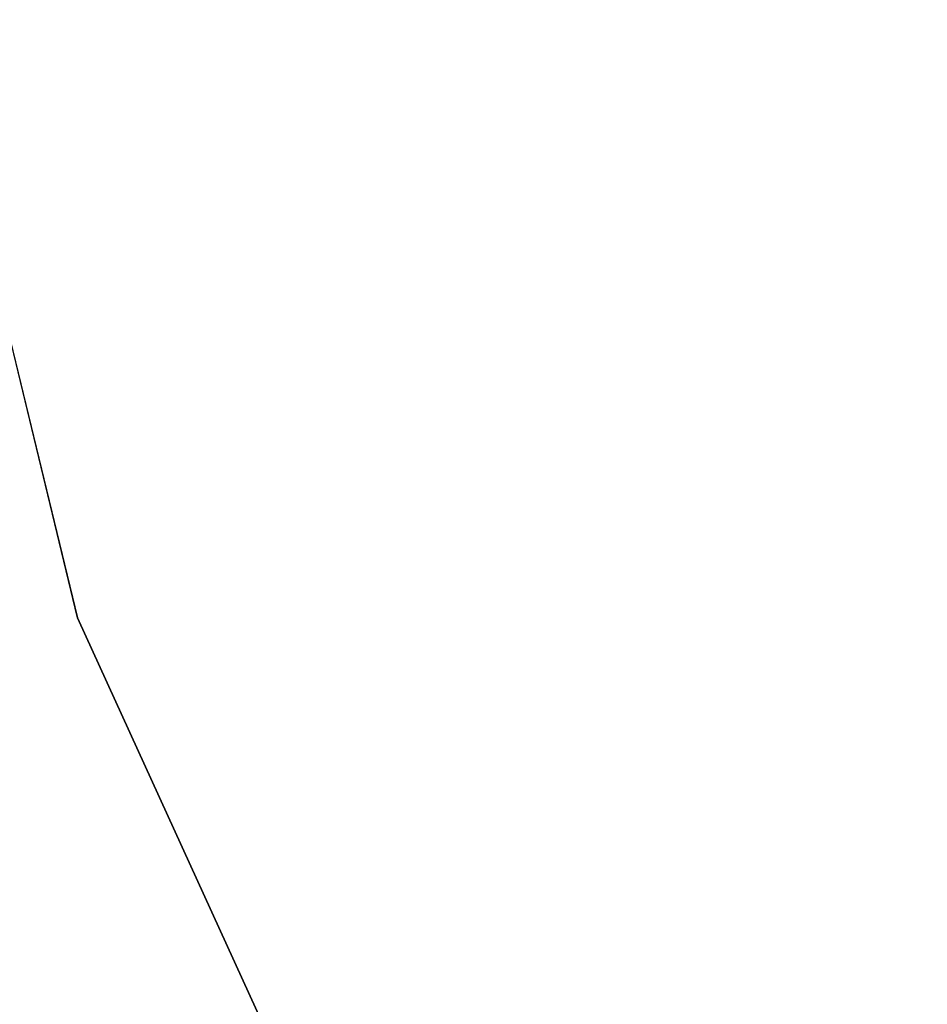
# Model space of a CAD drawing. Header units: millimetres. Extents: x 1 to 201, y 1 to 201.
# Tile 167 of 256: x 35.285 to 35.879, y 78.015 to 78.661. Entities that reach past the tile are written whole.
import ezdxf

# ---------------------------------------------------------------- set-up
doc = ezdxf.new("R2010")
doc.units = ezdxf.units.MM
doc.header["$LTSCALE"] = 25.4
doc.layers.get('0').update_dxf_attribs({"true_color": 0xff5454})

# ---------------------------------------------------------------- blocks, each defined once
blk = doc.blocks.new('MERIDA-LED-9514.STL#1')
at = {"color": 7, "true_color": 0xffffff}
mesh = blk.add_polyface(dxfattribs=at)
corners = [(33.19722, 91.25143, -33), (36.26744, 78.59584, -33), (33.93274, 87.06326, -43)]
mesh.append_faces([[corners[k] for k in face] for face in [(0, 1, 2)]], dxfattribs={"color": 7})
mesh = blk.add_polyface(dxfattribs=at)
corners = [(32.20741, 91.10912, -32), (35.32244, 78.26877, -43), (35.32244, 78.26877, -32), (32.20741, 91.10912, -43)]
mesh.append_faces([[corners[k] for k in face] for face in [(0, 1, 2), (1, 0, 3)]], dxfattribs={"vtx0": -1, "color": 7})
mesh = blk.add_polyface(dxfattribs=at)
corners = [(33.93274, 87.06326, -43), (36.32888, 78.01588, -43.5), (33.80156, 87.036, -43.5)]
mesh.append_faces([[corners[k] for k in face] for face in [(0, 1, 2)]], dxfattribs={"color": 7})
mesh = blk.add_polyface(dxfattribs=at)
corners = [(33.93274, 87.06326, -43), (36.26744, 78.59584, -33), (36.26744, 78.59584, -43)]
mesh.append_faces([[corners[k] for k in face] for face in [(0, 1, 2)]], dxfattribs={"color": 7})
mesh = blk.add_polyface(dxfattribs=at)
corners = [(33.93274, 87.06326, -43), (36.26744, 78.59584, -43), (36.32888, 78.01588, -43.5)]
mesh.append_faces([[corners[k] for k in face] for face in [(0, 1, 2)]], dxfattribs={"color": 7})
mesh = blk.add_polyface(dxfattribs=at)
corners = [(31.99957, 78.5804, -19), (37.11161, 66.62019, -17), (37.11161, 66.62019, -19), (31.99957, 78.5804, -17)]
mesh.append_faces([[corners[k] for k in face] for face in [(0, 1, 2), (1, 0, 3)]], dxfattribs={"vtx0": -1, "color": 7})
mesh = blk.add_polyface(dxfattribs=at)
corners = [(35.32244, 78.26877, -32), (40.81123, 66.25, -43), (40.81123, 66.25, -32), (35.32244, 78.26877, -43)]
mesh.append_faces([[corners[k] for k in face] for face in [(0, 1, 2), (1, 0, 3)]], dxfattribs={"vtx0": -1, "color": 7})

msp = doc.modelspace()

# ---------------------------------------------------------------- block references
at = {"color": 0}
msp.add_blockref('MERIDA-LED-9514.STL#1', (0, 0), dxfattribs=at)

doc.saveas('drawing.dxf')
